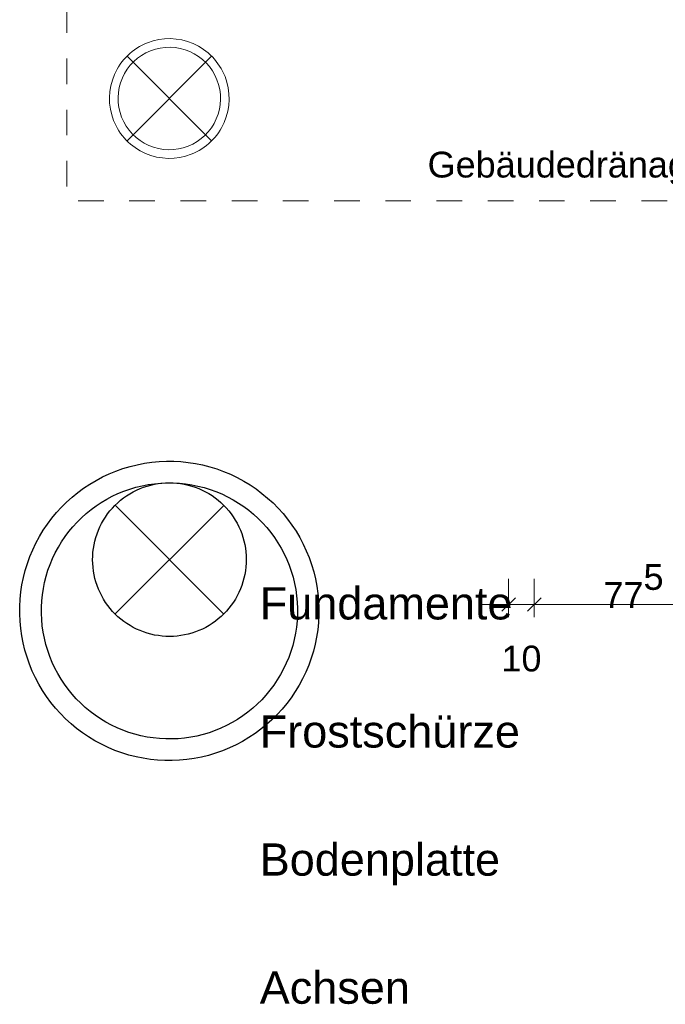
# Model space of a CAD drawing. Header units: metres. Extents: x -273 to 6, y -183 to 13.
# Tile 13 of 141: x -178.21 to -175.68, y -45.33 to -41.49. Entities that reach past the tile are written whole.
import ezdxf

# ---------------------------------------------------------------- set-up
doc = ezdxf.new("R2010")
doc.units = ezdxf.units.M
doc.header["$LTSCALE"] = 0.05
doc.header["$PDMODE"] = 1
doc.header["$PDSIZE"] = -2
doc.linetypes.add('ISO-03 Gestrichelt mit Abstand-3', pattern=[1.524, 0.6096, -0.9144])
doc.layers.get('0').update_dxf_attribs({"lineweight": 25})
doc.layers.add('70 -72 Beschriftung- 1 Beschriftung allgemein', color=7, linetype='Continuous', lineweight=9, true_color=0xff6633)
doc.layers.add('70 -76 Bemaßung- 2 Allgemein', color=7, linetype='Continuous', lineweight=5, true_color=0x6666cc)
doc.layers.add('Keine', color=7, linetype='Continuous', lineweight=9)
doc.styles.add('Arial', font='arial.ttf')
doc.dimstyles.new('k+k_klein', dxfattribs={"dimtxt": 0.100689, "dimasz": 0.05302, "dimexe": 0.05, "dimexo": 0.15, "dimgap": 0.005, "dimtad": 1, "dimdec": 3, "dimtxsty": 'Arial', "dimblk": 'VW_SLASH-2', "dimblk1": 'VW_SLASH-2', "dimblk2": 'VW_SLASH-2', "dimcen": 0, "dimdle": 0.025, "dimadec": 3, "dimazin": 0, "dimtfac": 0.75, "dimtdec": 3, "dimtix": 1, "dimtmove": 0, "dimatfit": 0, "dimldrblk": 'VW_FILLEDARROW', "dimfxl": 0.1, "dimfxlon": 1, "dimfrac": 2, "dimtolj": 1, "dimarcsym": 0})

# ---------------------------------------------------------------- blocks, each defined once
blk = doc.blocks.new('Gruppe-2479')
at = {"color": 7, "linetype": 'Continuous', "lineweight": 9, "transparency": 33554687}
for p, q in [((-177.4558, -41.9623), (-177.7862, -41.6318)), ((-177.7862, -41.9623), (-177.4558, -41.6318))]:
    blk.add_line(p, q, dxfattribs=at)
at = {"color": 7, "linetype": 'Continuous', "lineweight": 9, "transparency": 33554687, "flags": 128}
blk.add_lwpolyline([(-177.4067, -41.8904), (-177.4067, -41.8904, -0.414214), (-177.7143, -42.0113), (-177.7143, -42.0113, -0.414214), (-177.8353, -41.7037), (-177.8353, -41.7037, -0.414214), (-177.5277, -41.5828), (-177.5277, -41.5828, -0.414214)], format="xyb", close=True, dxfattribs=at)
for points in [[(-177.4067, -41.8904), (-177.4067, -41.8904, -0.414214), (-177.7143, -42.0113), (-177.7143, -42.0113, -0.414214), (-177.8353, -41.7037), (-177.8353, -41.7037, -0.414214), (-177.5277, -41.5828), (-177.5277, -41.5828, -0.414214), (-177.4067, -41.8904)], [(-177.4376, -41.8767, -0.414214), (-177.7009, -41.9802, -0.414214), (-177.8044, -41.717), (-177.8044, -41.717, -0.414214), (-177.5411, -41.6135), (-177.5411, -41.6135, -0.414214), (-177.4376, -41.8767)]]:
    blk.add_lwpolyline(points, format="xyb", dxfattribs=at)
blk = doc.blocks.new('Gruppe-2487')
at = {"color": 7, "linetype": 'Continuous', "lineweight": 25, "transparency": 33554687}
for p, q in [((-177.408, -43.3851), (-177.833, -43.8087)), ((-177.8323, -43.3844), (-177.4087, -43.8094))]:
    blk.add_line(p, q, dxfattribs=at)
at = {"color": 7, "linetype": 'Continuous', "lineweight": 25, "transparency": 33554687, "flags": 128}
for points in [[(-177.8859, -44.3178, -0.414214), (-178.1417, -43.5321, -0.414214), (-177.3561, -43.2763, -0.414214), (-177.1003, -44.062, -0.414214), (-177.8859, -44.3178)], [(-177.8472, -44.2427, -0.414214), (-178.0661, -43.5703, -0.414214), (-177.3937, -43.3514, -0.414214), (-177.1748, -44.0238, -0.414214), (-177.8472, -44.2427)], [(-177.6785, -43.8912, -0.414214), (-177.9148, -43.5388, -0.414214), (-177.5624, -43.3026, -0.414214), (-177.3262, -43.6549, -0.414214), (-177.6785, -43.8912)]]:
    blk.add_lwpolyline(points, format="xyb", dxfattribs=at)
blk = doc.blocks.new('Gruppe-2490')
at = {"layer": 'Keine', "color": 7, "linetype": 'ISO-03 Gestrichelt mit Abstand-3', "lineweight": 9, "flags": 128}
blk.add_lwpolyline([(-162.8923, -43.104), (-165.3323, -43.104), (-165.3323, -42.197), (-167.7014, -42.197), (-167.7014, -42.674), (-169.9414, -42.674), (-169.9414, -42.197), (-171.8747, -42.197), (-171.8747, -42.674), (-174.1147, -42.674), (-174.1147, -42.197), (-178.021, -42.197), (-178.021, -20.572), (-177.221, -20.572), (-177.221, -41.397), (-174.1147, -41.397), (-174.1147, -40.677), (-171.8747, -40.677), (-171.8747, -41.397), (-169.9414, -41.397), (-169.9414, -40.677), (-167.7014, -40.677), (-167.7014, -41.397), (-165.3323, -41.397), (-165.3323, -40.004), (-162.8923, -40.004), (-162.8923, -41.397), (-159.876, -41.397), (-159.876, -42.197), (-162.8923, -42.197)], close=True, dxfattribs=at)
at = {"layer": 'Keine', "color": 7}
for name in ['Gruppe-2479', 'Gruppe-2487']:
    blk.add_blockref(name, (0, 0), dxfattribs=at)
at = {"layer": '70 -72 Beschriftung- 1 Beschriftung allgemein', "insert": (-176.0651, -42.0047), "char_height": 0.100689, "attachment_point": 2, "line_spacing_factor": 0.96878, "style": 'Arial'}
blk.add_mtext('Gebäudedränage', dxfattribs=at)
blk = doc.blocks.new('_FU_2D LP5 (2D)')
at = {"layer": '70 -72 Beschriftung- 1 Beschriftung allgemein', "color": 7}
blk.add_blockref('Gruppe-2490', (0, 0), dxfattribs=at)
blk = doc.blocks.new('Gruppe-2782')
at = {"layer": '70 -72 Beschriftung- 1 Beschriftung allgemein', "transparency": 33554687, "attachment_point": 1, "line_spacing_factor": 0.970891, "style": 'Arial'}
for s, insert, char_height in [('Fundamente', (-177.268, -43.7046), 0.12586), ('Frostschürze', (-177.268, -44.2046), 0.125861), ('Bodenplatte', (-177.268, -44.7046), 0.125861), ('Achsen', (-177.268, -45.2046), 0.12586)]:
    blk.add_mtext(s, dxfattribs=dict(at, insert=insert, char_height=char_height))
blk = doc.blocks.new('VW_SLASH-2')
at = {"color": 0, "linetype": 'ByBlock', "lineweight": -2, "transparency": 16777216}
blk.add_line((0.472, 0), (-1, 0), dxfattribs=at)
at = {"color": 0, "lineweight": 5, "transparency": 16777216, "flags": 128}
blk.add_lwpolyline([(0.5, 0.5), (-0.5, -0.5)], dxfattribs=at)
blk = doc.blocks.new('*D3059')
at = {"layer": '70 -76 Bemaßung- 2 Allgemein', "color": 0, "lineweight": -2}
for p, q in [((-176.296, -43.672), (-176.296, -43.822)), ((-176.196, -43.672), (-176.196, -43.822)), ((-176.349, -43.772), (-176.402, -43.772)), ((-176.196, -43.772), (-176.296, -43.772)), ((-176.143, -43.772), (-176.09, -43.772))]:
    blk.add_line(p, q, dxfattribs=at)
at = {"layer": 'Defpoints', "color": 0}
for p in [(-176.196, -40.222), (-176.296, -40.322), (-176.296, -43.772)]:
    blk.add_point(p, dxfattribs=at)
at = {"layer": '70 -76 Bemaßung- 2 Allgemein', "color": 0, "lineweight": -2, "xscale": 0.05302001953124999, "yscale": 0.05302001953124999, "zscale": 0.05302001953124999}
blk.add_blockref('VW_SLASH-2', (-176.296, -43.772), dxfattribs=at)
at = {"layer": '70 -76 Bemaßung- 2 Allgemein', "color": 0, "lineweight": -2, "xscale": 0.05302001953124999, "yscale": 0.05302001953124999, "zscale": 0.05302001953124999, "rotation": 180}
blk.add_blockref('VW_SLASH-2', (-176.196, -43.772), dxfattribs=at)
at = {"layer": '70 -76 Bemaßung- 2 Allgemein', "color": 0, "insert": (-176.246, -43.9837), "char_height": 0.10069, "attachment_point": 5, "style": 'Arial'}
blk.add_mtext('\\A1;10', dxfattribs=at)
blk = doc.blocks.new('VW_FILLEDARROW')
at = {"linetype": 'Continuous', "lineweight": 0, "transparency": 16777216}
blk.add_hatch(color=0, dxfattribs=at).paths.add_polyline_path([(-2.829, 0.758), (0, 0), (-2.829, -0.758)])
at = {"color": 0, "lineweight": 5, "transparency": 16777216, "flags": 128}
blk.add_lwpolyline([(-2.829, 0.758), (0, 0), (-2.829, -0.758)], close=True, dxfattribs=at)
blk = doc.blocks.new('*D3060')
at = {"layer": '70 -76 Bemaßung- 2 Allgemein', "color": 0, "lineweight": -2}
for p, q in [((-176.196, -43.672), (-176.196, -43.822)), ((-175.421, -43.672), (-175.421, -43.822)), ((-175.474, -43.772), (-176.143, -43.772))]:
    blk.add_line(p, q, dxfattribs=at)
at = {"layer": 'Defpoints', "color": 0}
for p in [(-176.196, -40.222), (-175.421, -40.222), (-176.196, -43.772)]:
    blk.add_point(p, dxfattribs=at)
at = {"layer": '70 -76 Bemaßung- 2 Allgemein', "color": 0, "lineweight": -2, "xscale": 0.05302001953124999, "yscale": 0.05302001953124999, "zscale": 0.05302001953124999, "rotation": 180}
blk.add_blockref('VW_SLASH-2', (-176.196, -43.772), dxfattribs=at)
at = {"layer": '70 -76 Bemaßung- 2 Allgemein', "color": 0, "lineweight": -2, "xscale": 0.05302001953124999, "yscale": 0.05302001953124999, "zscale": 0.05302001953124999}
blk.add_blockref('VW_SLASH-2', (-175.421, -43.772), dxfattribs=at)
at = {"layer": '70 -76 Bemaßung- 2 Allgemein', "color": 0, "insert": (-175.8085, -43.6998), "char_height": 0.100689, "attachment_point": 5, "style": 'Arial'}
blk.add_mtext('\\A1;77\\S5^ ;', dxfattribs=at)
blk = doc.blocks.new('Gruppe-2791')
at = {"layer": '70 -76 Bemaßung- 2 Allgemein'}
for base, p1, p2, text, override, picture, middle in [((-176.29599996, -43.77204198), (-176.19599996, -40.22204198), (-176.29599996, -40.32204198), '10', {"dimtxt": 0.100689, "dimgap": 0.005, "dimdec": 8, "dimpost": '<>', "dimtxsty": 'Arial', "dimtix": 0, "dimtmove": 2}, '*D3059', (-176.24599996, -43.98374666)), ((-176.19599996, -43.77204198), (-175.42099996, -40.22204198), (-176.19599996, -40.22204198), '77\\S5^ ;', {"dimtxt": 0.100689, "dimgap": 0.005, "dimdec": 8, "dimpost": '<>', "dimtxsty": 'Arial', "dimtmove": 2}, '*D3060', (-175.80849996, -43.69976518))]:
    dim = blk.add_linear_dim(base=base, p1=p1, p2=p2, text=text, dimstyle='k+k_klein', override=override, dxfattribs=at)
    dim.commit()
    dim.dimension.update_dxf_attribs({"geometry": picture, "text_midpoint": middle})
blk = doc.blocks.new('_FU_2D Bemaßung_ Beschriftung (3D)')
at = {"layer": '70 -72 Beschriftung- 1 Beschriftung allgemein', "color": 7, "transparency": 33554687}
blk.add_blockref('Gruppe-2782', (0, 0), dxfattribs=at)
at = {"layer": '70 -76 Bemaßung- 2 Allgemein'}
blk.add_blockref('Gruppe-2791', (0, 0), dxfattribs=at)

msp = doc.modelspace()

# ---------------------------------------------------------------- block references
at = {"layer": 'Keine', "color": 1}
msp.add_blockref('_FU_2D LP5 (2D)', (0, 0), dxfattribs=at)

# ---------------------------------------------------------------- next in the draw order: block references
msp.add_blockref('_FU_2D Bemaßung_ Beschriftung (3D)', (0, 0), dxfattribs=at)

doc.saveas('drawing.dxf')
